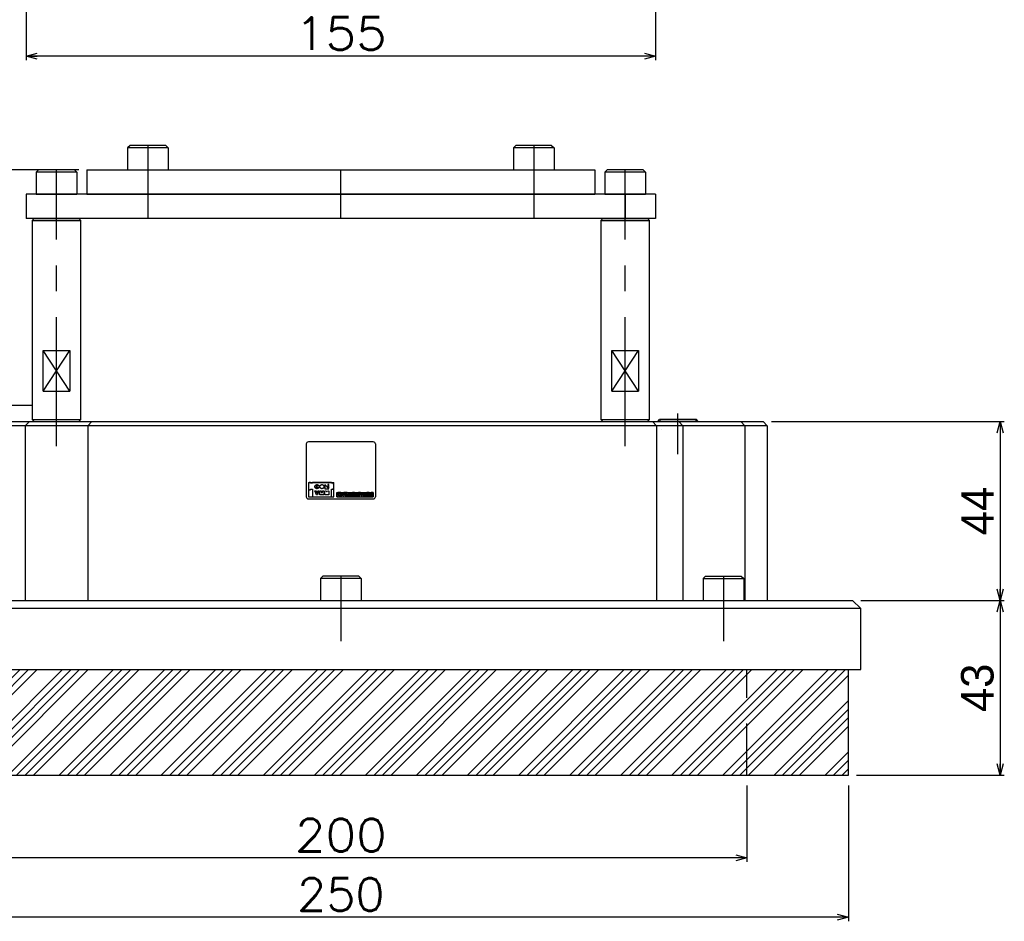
# Model space of a CAD drawing. Extents: x 0 to 1108, y 0 to 800.
# Tile 4 of 8: x 364 to 606, y 287 to 509. Entities that reach past the tile are written whole.
import ezdxf

# ---------------------------------------------------------------- set-up
doc = ezdxf.new("R2010")
doc.units = 0
doc.linetypes.add('CENTER', pattern=[50.8, 31.75, -6.35, 6.35, -6.35])
doc.linetypes.add('DASHED', pattern=[19.05, 12.7, -6.35])
doc.layers.get('0').update_dxf_attribs({"linetype": 'CONTINUOUS'})
doc.layers.get('DEFPOINTS').update_dxf_attribs({"linetype": 'CONTINUOUS'})
doc.layers.add('フレーム', color=151, linetype='CONTINUOUS')
doc.styles.add('MX_DIMTXSTY_3', font='txt.sh', dxfattribs={"width": 1.25, "bigfont": 'extfont'})
doc.styles.add('MX_DIMTXSTY_4', font='txt.sh', dxfattribs={"width": 1.1, "bigfont": 'extfont'})
doc.styles.add('MX_DIMTXSTY_8', font='txt.sh', dxfattribs={"width": 1.05, "bigfont": 'extfont'})
doc.styles.add('MX_NOTE_STANDARD', font='txt.sh', dxfattribs={"bigfont": 'extfont'})
doc.dimstyles.new('MXDIMSTYLE', dxfattribs={"dimtxt": 2.5, "dimasz": 2.5, "dimexe": 1, "dimexo": 1, "dimgap": 1.6, "dimtad": 1, "dimdsep": 46, "dimtxsty": 'MX_NOTE_STANDARD', "dimblk1": 'OPEN30', "dimblk2": 'OPEN30', "dimsah": 1, "dimcen": 2.5, "dimadec": 0, "dimazin": 0, "dimtfac": 1, "dimtmove": 0, "dimatfit": 3, "dimldrblk": 'OPEN30', "dimfxl": 1, "dimtzin": 0, "dimarcsym": 0})

# ---------------------------------------------------------------- blocks, each defined once
blk = doc.blocks.new('_OPEN30')
at = {"color": 0, "linetype": 'ByBlock', "lineweight": -2}
for p, q in [((-1, 0.267949), (0, 0)), ((0, 0), (-1, -0.267949)), ((0, 0), (-1, 0))]:
    blk.add_line(p, q, dxfattribs=at)
blk = doc.blocks.new('*D42')
at = {"color": 22, "linetype": 'CONTINUOUS'}
for p, q in [((317.626012, 320.476371), (317.626012, 287.017764)), ((567.626012, 320.476371), (567.626012, 287.017764)), ((567.626012, 288.017764), (317.626012, 288.017764))]:
    blk.add_line(p, q, dxfattribs=at)
at = {"layer": 'DEFPOINTS', "color": 0, "linetype": 'CONTINUOUS'}
for p in [(317.626012, 322.976371), (567.626012, 322.976371), (317.626012, 288.017764)]:
    blk.add_point(p, dxfattribs=at)
at = {"color": 22, "linetype": 'CONTINUOUS', "xscale": 2.77, "yscale": 2.77, "zscale": 2.77, "rotation": 180}
blk.add_blockref('_OPEN30', (317.626012, 288.017764), dxfattribs=at)
at = {"color": 22, "linetype": 'CONTINUOUS', "xscale": 2.77, "yscale": 2.77, "zscale": 2.77}
blk.add_blockref('_OPEN30', (567.626012, 288.017764), dxfattribs=at)
at = {"color": 22, "linetype": 'CONTINUOUS', "insert": (442.626012, 293.617764), "char_height": 8, "attachment_point": 5, "line_spacing_factor": 0.72, "style": 'MX_DIMTXSTY_8'}
blk.add_mtext('\\A1;250', dxfattribs=at)
blk = doc.blocks.new('*D43')
at = {"color": 22, "linetype": 'CONTINUOUS'}
for p, q in [((342.626012, 320.476371), (342.626012, 301.611143)), ((542.626012, 320.476371), (542.626012, 301.611143)), ((542.626012, 302.611143), (342.626012, 302.611143))]:
    blk.add_line(p, q, dxfattribs=at)
at = {"layer": 'DEFPOINTS', "color": 0, "linetype": 'CONTINUOUS'}
for p in [(342.626012, 322.976371), (542.626012, 322.976371), (342.626012, 302.611143)]:
    blk.add_point(p, dxfattribs=at)
at = {"color": 22, "linetype": 'CONTINUOUS', "xscale": 2.77, "yscale": 2.77, "zscale": 2.77, "rotation": 180}
blk.add_blockref('_OPEN30', (342.626012, 302.611143), dxfattribs=at)
at = {"color": 22, "linetype": 'CONTINUOUS', "xscale": 2.77, "yscale": 2.77, "zscale": 2.77}
blk.add_blockref('_OPEN30', (542.626012, 302.611143), dxfattribs=at)
at = {"color": 22, "linetype": 'CONTINUOUS', "insert": (442.626012, 308.211143), "char_height": 8, "attachment_point": 5, "line_spacing_factor": 0.72, "style": 'MX_DIMTXSTY_4'}
blk.add_mtext('\\A1;200', dxfattribs=at)
blk = doc.blocks.new('*D44')
at = {"color": 22, "linetype": 'CONTINUOUS'}
for p, q in [((378.126014, 471.976372), (263.092071, 471.976372)), ((264.092071, 322.976372), (264.092071, 471.976372)), ((315.62601, 322.976372), (263.092071, 322.976372))]:
    blk.add_line(p, q, dxfattribs=at)
at = {"layer": 'DEFPOINTS', "color": 0, "linetype": 'CONTINUOUS'}
for p in [(264.092071, 471.976372), (380.126014, 471.976372), (317.62601, 322.976372)]:
    blk.add_point(p, dxfattribs=at)
at = {"color": 22, "linetype": 'CONTINUOUS', "xscale": 2.77, "yscale": 2.77, "zscale": 2.77}
for p, rotation in [((264.092071, 471.976372), 90), ((264.092071, 322.976372), 270)]:
    blk.add_blockref('_OPEN30', p, dxfattribs=dict(at, rotation=rotation))
at = {"color": 22, "linetype": 'CONTINUOUS', "insert": (258.492071, 397.476372), "char_height": 8, "attachment_point": 5, "rotation": 90, "line_spacing_factor": 0.72, "style": 'MX_DIMTXSTY_3'}
blk.add_mtext('\\A1;(149)', dxfattribs=at)
blk = doc.blocks.new('*D45')
at = {"color": 22, "linetype": 'CONTINUOUS'}
for p, q in [((378.126013, 471.976372), (278.940138, 471.976372)), ((279.940138, 409.976374), (279.940138, 471.976372)), ((318.126013, 409.976374), (278.940138, 409.976374))]:
    blk.add_line(p, q, dxfattribs=at)
at = {"layer": 'DEFPOINTS', "color": 0, "linetype": 'CONTINUOUS'}
for p in [(279.940138, 471.976372), (380.126013, 471.976372), (320.126013, 409.976374)]:
    blk.add_point(p, dxfattribs=at)
at = {"color": 22, "linetype": 'CONTINUOUS', "xscale": 2.77, "yscale": 2.77, "zscale": 2.77}
for p, rotation in [((279.940138, 471.976372), 90), ((279.940138, 409.976374), 270)]:
    blk.add_blockref('_OPEN30', p, dxfattribs=dict(at, rotation=rotation))
at = {"color": 22, "linetype": 'CONTINUOUS', "insert": (274.340138, 440.976372), "char_height": 8, "attachment_point": 5, "rotation": 90, "line_spacing_factor": 0.72}
blk.add_mtext('\\A1;62', dxfattribs=at)
blk = doc.blocks.new('*D48')
at = {"color": 22, "linetype": 'CONTINUOUS'}
for p, q in [((570.62601, 365.976372), (605.977664, 365.976372)), ((604.977664, 365.976372), (604.977664, 322.97637)), ((569.62601, 322.97637), (605.977664, 322.97637))]:
    blk.add_line(p, q, dxfattribs=at)
at = {"layer": 'DEFPOINTS', "color": 0, "linetype": 'CONTINUOUS'}
for p in [(568.62601, 365.976372), (567.62601, 322.97637), (604.977664, 322.97637)]:
    blk.add_point(p, dxfattribs=at)
at = {"color": 22, "linetype": 'CONTINUOUS', "xscale": 2.77, "yscale": 2.77, "zscale": 2.77}
for p, rotation in [((604.977664, 365.976372), 90), ((604.977664, 322.97637), 270)]:
    blk.add_blockref('_OPEN30', p, dxfattribs=dict(at, rotation=rotation))
at = {"color": 22, "linetype": 'CONTINUOUS', "insert": (599.377664, 344.47637), "char_height": 8, "attachment_point": 5, "rotation": 90, "line_spacing_factor": 0.72}
blk.add_mtext('\\A1;43', dxfattribs=at)
blk = doc.blocks.new('*D49')
at = {"color": 22, "linetype": 'CONTINUOUS'}
for p, q in [((548.62601, 409.976372), (605.977664, 409.976372)), ((604.977664, 409.976372), (604.977664, 365.976372)), ((570.62601, 365.976372), (605.977664, 365.976372))]:
    blk.add_line(p, q, dxfattribs=at)
at = {"layer": 'DEFPOINTS', "color": 0, "linetype": 'CONTINUOUS'}
for p in [(546.62601, 409.976372), (568.62601, 365.976372), (604.977664, 365.976372)]:
    blk.add_point(p, dxfattribs=at)
at = {"color": 22, "linetype": 'CONTINUOUS', "xscale": 2.77, "yscale": 2.77, "zscale": 2.77}
for p, rotation in [((604.977664, 409.976372), 90), ((604.977664, 365.976372), 270)]:
    blk.add_blockref('_OPEN30', p, dxfattribs=dict(at, rotation=rotation))
at = {"color": 22, "linetype": 'CONTINUOUS', "insert": (599.377664, 387.976372), "char_height": 8, "attachment_point": 5, "rotation": 90, "line_spacing_factor": 0.72}
blk.add_mtext('\\A1;44', dxfattribs=at)
blk = doc.blocks.new('*D56')
at = {"color": 22, "linetype": 'CONTINUOUS'}
for p, q in [((365.126012, 546.368703), (365.126012, 498.909185)), ((520.126012, 546.368703), (520.126012, 498.909185)), ((520.126012, 499.909185), (365.126012, 499.909185))]:
    blk.add_line(p, q, dxfattribs=at)
at = {"layer": 'DEFPOINTS', "color": 0, "linetype": 'CONTINUOUS'}
for p in [(365.126012, 548.368703), (520.126012, 548.368703), (365.126012, 499.909185)]:
    blk.add_point(p, dxfattribs=at)
at = {"color": 22, "linetype": 'CONTINUOUS', "xscale": 2.77, "yscale": 2.77, "zscale": 2.77, "rotation": 180}
blk.add_blockref('_OPEN30', (365.126012, 499.909185), dxfattribs=at)
at = {"color": 22, "linetype": 'CONTINUOUS', "xscale": 2.77, "yscale": 2.77, "zscale": 2.77}
blk.add_blockref('_OPEN30', (520.126012, 499.909185), dxfattribs=at)
at = {"color": 22, "linetype": 'CONTINUOUS', "insert": (442.626012, 505.509185), "char_height": 8, "attachment_point": 5, "line_spacing_factor": 0.72, "style": 'MX_DIMTXSTY_4'}
blk.add_mtext('\\A1;155', dxfattribs=at)

msp = doc.modelspace()

# ---------------------------------------------------------------- hatches: boundary and pattern name
at = {"layer": 'フレーム', "linetype": 'CONTINUOUS'}
h = msp.add_hatch(color=7, dxfattribs=at)
edge = h.paths.add_edge_path()
edge.add_arc((441.953, 392.224), 0.324, 101.63129, 180, ccw=False)
edge.add_arc((442.265, 390.712), 1.868, 78.36871, 101.63129, ccw=False)
edge.add_arc((442.576, 392.224), 0.324, 0, 78.36871, ccw=False)
edge.add_line((442.9, 392.224), (442.9, 392.119))
edge.add_line((442.9, 392.119), (442.377, 392.119))
edge.add_line((442.377, 392.119), (442.377, 392.338))
edge.add_line((442.377, 392.338), (442.165, 392.338))
edge.add_line((442.165, 392.338), (442.165, 391.728))
edge.add_line((442.165, 391.728), (442.377, 391.728))
edge.add_line((442.377, 391.728), (442.377, 391.977))
edge.add_line((442.377, 391.977), (442.9, 391.977))
edge.add_line((442.9, 391.977), (442.9, 391.834))
edge.add_arc((442.576, 391.834), 0.324, -78.36871, 0, ccw=False)
edge.add_arc((442.265, 393.347), 1.868, 258.36871, 281.63129, ccw=False)
edge.add_arc((441.953, 391.834), 0.324, 180, 258.36871, ccw=False)
edge.add_line((441.63, 391.834), (441.63, 392.224))
h = msp.add_hatch(color=7, dxfattribs=at)
edge = h.paths.add_edge_path()
edge.add_arc((443.439, 392.221), 0.324, 102.24526, 180, ccw=False)
edge.add_arc((443.766, 390.712), 1.868, 77.75474, 102.24526, ccw=False)
edge.add_arc((444.094, 392.221), 0.324, 0, 77.75474, ccw=False)
edge.add_line((444.418, 392.221), (444.418, 391.838))
edge.add_arc((444.094, 391.838), 0.324, -77.75474, 0, ccw=False)
edge.add_arc((443.766, 393.347), 1.868, 257.75474, 282.24526, ccw=False)
edge.add_arc((443.439, 391.838), 0.324, 180, 257.75474, ccw=False)
edge.add_line((443.115, 391.838), (443.115, 392.221))
h.paths.add_polyline_path([(443.85, 392.338), (443.663, 392.338), (443.663, 391.728), (443.85, 391.728)])
for points in [[(444.582, 392.55), (445.204, 392.55), (445.528, 392.099), (445.528, 392.55), (445.951, 392.55), (445.951, 391.509), (445.349, 391.509), (445, 391.982), (445, 391.509), (444.582, 391.509)], [(446.083, 392.55), (446.643, 392.55), (446.81, 391.808), (447.009, 392.55), (447.457, 392.55), (447.109, 391.509), (446.424, 391.509)], [(449.015, 392.55), (449.63, 392.55), (449.834, 392.126), (450.068, 392.55), (450.626, 392.55), (450.626, 391.509), (450.091, 391.509), (450.091, 391.87), (449.904, 391.509), (449.63, 391.509), (449.403, 391.921), (449.403, 391.509), (449.015, 391.509)]]:
    msp.add_hatch(color=7, dxfattribs=at).paths.add_polyline_path(points)
h = msp.add_hatch(color=7, dxfattribs=at)
edge = h.paths.add_edge_path()
edge.add_line((447.597, 392.55), (448.157, 392.55))
edge.add_line((448.157, 392.55), (448.157, 391.758))
edge.add_line((448.157, 391.758), (448.351, 391.758))
edge.add_line((448.351, 391.758), (448.351, 392.55))
edge.add_line((448.351, 392.55), (448.817, 392.55))
edge.add_line((448.817, 392.55), (448.817, 391.833))
edge.add_arc((448.518, 391.833), 0.299, -77.52422, 0, ccw=False)
edge.add_arc((448.176, 393.377), 1.88, 259.7657, 282.47578, ccw=False)
edge.add_arc((447.895, 391.82), 0.299, 180, 259.7657, ccw=False)
edge.add_line((447.597, 391.82), (447.597, 392.55))
h = msp.add_hatch(dxfattribs=at)
h.set_pattern_fill('ANSI34', scale=0.46667, style=0)
h.paths.add_polyline_path([(567.626, 348.976), (317.626, 348.976), (317.626, 322.976), (567.626, 322.976)])

# ---------------------------------------------------------------- linework, layer by layer
at = {"layer": 'フレーム', "color": 254, "linetype": 'CONTINUOUS'}
for p, q in [((390.726, 477.976), (390.126, 477.376)), ((399.526, 477.976), (390.726, 477.976)), ((399.526, 477.976), (400.126, 477.376)), ((485.726, 477.976), (485.126, 477.376)), ((494.526, 477.976), (485.726, 477.976)), ((494.526, 477.976), (495.126, 477.376)), ((400.126, 477.376), (390.126, 477.376)), ((390.126, 477.376), (390.126, 471.976)), ((400.126, 477.376), (400.126, 471.976)), ((495.126, 477.376), (485.126, 477.376)), ((485.126, 477.376), (485.126, 471.976)), ((495.126, 477.376), (495.126, 471.976)), ((368.226, 471.976), (367.626, 471.376)), ((377.626, 471.376), (367.626, 471.376)), ((367.626, 471.376), (367.626, 465.976)), ((377.026, 471.976), (368.226, 471.976)), ((377.026, 471.976), (377.626, 471.376)), ((377.626, 471.376), (377.626, 465.976)), ((380.126, 471.976), (380.126, 465.976)), ((380.126, 471.976), (505.126, 471.976)), ((390.126, 471.976), (400.126, 471.976)), ((485.126, 471.976), (495.126, 471.976)), ((505.126, 471.976), (505.126, 465.976)), ((508.226, 471.976), (507.626, 471.376)), ((517.626, 471.376), (507.626, 471.376)), ((507.626, 471.376), (507.626, 465.976)), ((517.026, 471.976), (508.226, 471.976)), ((517.026, 471.976), (517.626, 471.376)), ((517.626, 471.376), (517.626, 465.976)), ((520.126, 465.976), (365.126, 465.976)), ((365.126, 465.976), (365.126, 459.976)), ((367.626, 465.976), (377.626, 465.976)), ((380.126, 465.976), (505.126, 465.976)), ((507.626, 465.976), (517.626, 465.976)), ((520.126, 465.976), (520.126, 459.976)), ((520.126, 459.976), (365.126, 459.976)), ((367.126, 459.976), (366.626, 459.476)), ((366.626, 459.476), (366.626, 410.476)), ((366.626, 459.476), (378.626, 459.476)), ((367.126, 459.976), (378.126, 459.976)), ((378.626, 459.476), (378.126, 459.976)), ((378.626, 410.476), (378.626, 459.476)), ((507.126, 459.976), (506.626, 459.476)), ((506.626, 459.476), (506.626, 410.476)), ((506.626, 459.476), (518.626, 459.476)), ((507.126, 459.976), (518.126, 459.976)), ((518.626, 459.476), (518.126, 459.976)), ((518.626, 410.476), (518.626, 459.476)), ((369.309, 417.476), (369.309, 427.476)), ((369.309, 427.476), (375.943, 427.476)), ((375.943, 427.476), (375.943, 417.476)), ((509.309, 417.476), (509.309, 427.476)), ((509.309, 427.476), (515.943, 427.476)), ((515.943, 427.476), (515.943, 417.476)), ((369.309, 417.476), (375.943, 417.476)), ((509.309, 417.476), (515.943, 417.476)), ((366.626, 413.976), (314.626, 413.976)), ((314.626, 409.976), (546.626, 409.976)), ((341.626, 409.976), (367.126, 409.976)), ((365.932, 409.976), (364.932, 408.976)), ((366.626, 410.476), (367.126, 409.976)), ((366.626, 410.476), (378.626, 410.476)), ((367.126, 409.976), (378.126, 409.976)), ((378.126, 409.976), (378.626, 410.476)), ((381.32, 409.976), (380.32, 408.976)), ((506.626, 410.476), (507.126, 409.976)), ((506.626, 410.476), (518.626, 410.476)), ((507.126, 409.976), (518.126, 409.976)), ((518.126, 409.976), (518.626, 410.476)), ((520.32, 408.976), (519.32, 409.976)), ((520.643, 409.976), (521.084, 410.475)), ((530.609, 409.976), (520.643, 409.976)), ((530.168, 410.475), (521.084, 410.475)), ((526.82, 408.976), (525.82, 409.976)), ((530.609, 409.976), (530.168, 410.475)), ((542.126, 408.976), (541.126, 409.976)), ((547.626, 408.976), (546.626, 409.976)), ((547.626, 408.976), (315.895, 408.976)), ((364.932, 408.976), (364.932, 365.976)), ((380.32, 408.976), (380.32, 365.976)), ((520.32, 408.976), (520.32, 365.976)), ((526.82, 408.976), (526.82, 365.976)), ((542.126, 408.976), (542.126, 365.976)), ((547.626, 408.976), (547.626, 365.976)), ((450.626, 404.979), (434.626, 404.979)), ((434.126, 404.479), (434.126, 391.479)), ((451.126, 404.479), (451.126, 391.479)), ((434.626, 390.979), (450.626, 390.979)), ((438.226, 371.976), (437.626, 371.376)), ((437.626, 371.376), (437.626, 365.976)), ((447.626, 371.376), (437.626, 371.376)), ((447.026, 371.976), (438.226, 371.976)), ((447.026, 371.976), (447.626, 371.376)), ((447.626, 371.376), (447.626, 365.976)), ((532.42, 371.976), (531.82, 371.376)), ((531.82, 371.376), (531.82, 365.976)), ((531.82, 371.376), (541.82, 371.376)), ((532.42, 371.976), (541.22, 371.976)), ((541.22, 371.976), (541.82, 371.376)), ((541.82, 371.376), (541.82, 365.976)), ((314.626, 365.976), (568.626, 365.976)), ((570.626, 363.976), (327.979, 363.976)), ((568.626, 365.976), (570.626, 363.976)), ((570.626, 348.976), (570.626, 363.976)), ((314.626, 348.976), (570.626, 348.976)), ((567.626, 322.976), (567.626, 348.976)), ((317.626, 322.976), (567.626, 322.976))]:
    msp.add_line(p, q, dxfattribs=at)
at = {"layer": 'フレーム', "color": 22, "linetype": 'CENTER'}
for p, q in [((395.126, 477.976), (395.126, 459.976)), ((490.126, 477.976), (490.126, 459.976)), ((372.626, 403.976), (372.626, 471.976)), ((442.626, 459.976), (442.626, 471.976)), ((512.626, 403.976), (512.626, 471.976)), ((512.626, 465.976), (512.626, 459.976)), ((525.626, 401.976), (525.626, 411.976)), ((442.626, 371.976), (442.626, 355.976)), ((536.82, 371.976), (536.82, 355.976))]:
    msp.add_line(p, q, dxfattribs=at)
at = {"layer": 'フレーム', "color": 7, "linetype": 'CONTINUOUS'}
for p, q in [((369.309, 417.476), (375.943, 427.476)), ((375.943, 417.476), (369.309, 427.476)), ((509.309, 417.476), (515.943, 427.476)), ((515.943, 417.476), (509.309, 427.476)), ((521.194, 410.475), (521.226, 409.976)), ((530.058, 410.475), (530.026, 409.976)), ((441.63, 392.224), (441.63, 391.834)), ((442.165, 392.338), (442.377, 392.338)), ((442.165, 391.728), (442.165, 392.338)), ((442.377, 391.728), (442.165, 391.728)), ((442.377, 392.338), (442.377, 392.119)), ((442.377, 392.119), (442.9, 392.119)), ((442.9, 391.977), (442.377, 391.977)), ((442.377, 391.977), (442.377, 391.728)), ((442.9, 392.119), (442.9, 392.224)), ((442.9, 391.834), (442.9, 391.977)), ((443.115, 391.838), (443.115, 392.221)), ((443.85, 392.338), (443.663, 392.338)), ((443.663, 392.338), (443.663, 391.728)), ((443.663, 391.728), (443.85, 391.728)), ((443.85, 391.728), (443.85, 392.338)), ((444.418, 392.221), (444.418, 391.838)), ((444.582, 392.55), (444.582, 391.509)), ((444.582, 392.55), (445.204, 392.55)), ((444.582, 391.509), (445, 391.509)), ((445.349, 391.509), (445, 391.982)), ((445, 391.509), (445, 391.982)), ((445.204, 392.55), (445.528, 392.099)), ((445.951, 391.509), (445.349, 391.509)), ((445.951, 392.55), (445.528, 392.55)), ((445.528, 392.55), (445.528, 392.099)), ((445.951, 392.55), (445.951, 391.509)), ((446.083, 392.55), (446.424, 391.509)), ((446.083, 392.55), (446.643, 392.55)), ((446.424, 391.509), (447.109, 391.509)), ((446.643, 392.55), (446.81, 391.808)), ((446.81, 391.808), (447.009, 392.55)), ((447.457, 392.55), (447.009, 392.55)), ((447.109, 391.509), (447.457, 392.55)), ((447.597, 391.82), (447.597, 392.55)), ((447.597, 392.55), (448.157, 392.55)), ((448.157, 391.758), (448.157, 392.55)), ((448.351, 391.758), (448.157, 391.758)), ((448.351, 392.55), (448.817, 392.55)), ((448.351, 392.55), (448.351, 391.758)), ((448.817, 392.55), (448.817, 391.833)), ((449.015, 392.55), (449.015, 391.509)), ((449.63, 392.55), (449.015, 392.55)), ((449.015, 391.509), (449.411, 391.509)), ((449.403, 391.921), (449.63, 391.509)), ((449.403, 391.509), (449.403, 391.921)), ((449.63, 392.55), (449.834, 392.126)), ((449.904, 391.509), (449.63, 391.509)), ((449.834, 392.126), (450.068, 392.55)), ((449.904, 391.509), (450.091, 391.87)), ((450.626, 392.55), (450.068, 392.55)), ((450.091, 391.509), (450.091, 391.87)), ((450.091, 391.509), (450.626, 391.509)), ((450.626, 391.509), (450.626, 392.55))]:
    msp.add_line(p, q, dxfattribs=at)
at = {"layer": 'フレーム', "color": 7, "linetype": 'DASHED'}
for p, q in [((521.626, 407.974), (521.626, 407.98)), ((434.626, 394.979), (440.876, 394.979)), ((434.626, 394.979), (434.626, 391.479)), ((440.876, 391.479), (440.876, 394.979)), ((434.626, 391.479), (440.876, 391.479)), ((441.63, 392.58), (450.626, 392.58)), ((441.63, 391.479), (441.63, 392.58)), ((441.63, 391.479), (450.626, 391.479)), ((450.626, 392.58), (450.626, 391.479)), ((450.626, 391.479), (450.626, 392.48)), ((542.626, 322.976), (542.626, 348.976))]:
    msp.add_line(p, q, dxfattribs=at)
at = {"layer": 'フレーム', "color": 7, "linetype": 'CONTINUOUS'}
for points in [[(436.245, 392.979), (436.541, 392.979), (436.747, 392.329), (436.959, 392.979), (437.245, 392.979), (436.905, 391.979), (436.595, 391.979)], [(437.436, 392.978), (437.791, 392.978), (437.791, 392.519), (438.078, 392.519), (438.078, 392.978), (438.434, 392.978), (438.434, 391.98), (437.436, 391.98)], [(438.683, 394.479), (438.683, 393.479), (439.683, 393.479)], [(439.4, 394.479), (439.4, 394.431), (439.4, 394.383), (439.4, 394.254), (439.4, 394.163), (439.4, 393.929), (439.683, 393.647), (439.683, 394.163), (439.683, 394.254), (439.683, 394.383), (439.683, 394.431), (439.683, 394.479)]]:
    msp.add_lwpolyline(points, close=True, dxfattribs=at)
msp.add_lwpolyline([(439.567, 393.527), (439.567, 393.527)], dxfattribs=at)
at = {"layer": 'フレーム', "color": 254, "linetype": 'CONTINUOUS'}
for centre, start, end in [((434.626, 404.479), 90, 180), ((450.626, 404.479), 0, 90), ((434.626, 391.479), 180, 270), ((450.626, 391.479), 270, 0)]:
    msp.add_arc(centre, 0.5, start, end, dxfattribs=at)
at = {"layer": 'フレーム', "color": 7, "linetype": 'CONTINUOUS'}
for centre, radius, start, end in [((441.953, 392.224), 0.324, 101.63129, 180), ((441.953, 391.834), 0.324, 180, 258.36871), ((442.265, 390.712), 1.868, 78.36871, 101.63129), ((442.265, 393.347), 1.868, 258.36871, 281.63129), ((442.576, 392.224), 0.324, 0, 78.36871), ((442.576, 391.834), 0.324, 281.63129, 0), ((443.439, 392.221), 0.324, 102.24526, 180), ((443.439, 391.838), 0.324, 180, 257.75474), ((443.766, 390.712), 1.868, 77.75474, 102.24526), ((443.766, 393.347), 1.868, 257.75474, 282.24526), ((444.094, 392.221), 0.324, 0, 77.75474), ((444.094, 391.838), 0.324, 282.24526, 0), ((447.895, 391.82), 0.299, 180, 259.7657), ((448.176, 393.377), 1.88, 259.7657, 282.47578), ((448.518, 391.833), 0.299, 282.47578, 0)]:
    msp.add_arc(centre, radius, start, end, dxfattribs=at)
for points, start_tangent, end_tangent in [([(434.91, 394.979), (434.879, 394.977), (434.849, 394.972), (434.82, 394.965), (434.793, 394.954), (434.767, 394.94), (434.742, 394.924), (434.72, 394.906), (434.699, 394.885), (434.681, 394.863), (434.665, 394.838), (434.651, 394.812), (434.64, 394.785), (434.633, 394.756), (434.628, 394.726), (434.626, 394.695)], (-0.7071068, -0.7071068), (-0.7071068, -0.7071068)), ([(434.626, 394.695), (434.626, 394.68), (434.626, 394.637), (434.626, 394.571), (434.626, 394.486), (434.626, 394.387), (434.626, 394.276), (434.626, 394.16), (434.626, 394.041), (434.626, 393.924), (434.626, 393.814), (434.626, 393.714), (434.626, 393.629), (434.626, 393.563), (434.626, 393.52), (434.626, 393.505)], (0, -1), (0, -1)), ([(434.626, 393.505), (434.628, 393.474), (434.633, 393.444), (434.64, 393.416), (434.651, 393.388), (434.665, 393.362), (434.681, 393.338), (434.699, 393.315), (434.72, 393.294), (434.742, 393.276), (434.767, 393.26), (434.793, 393.247), (434.82, 393.236), (434.849, 393.228), (434.879, 393.223), (434.91, 393.221)], (0.7071068, -0.7071068), (0.7071068, -0.7071068)), ([(435.194, 394.979), (435.191, 394.979), (435.18, 394.979), (435.165, 394.979), (435.144, 394.979), (435.121, 394.979), (435.094, 394.979), (435.066, 394.979), (435.038, 394.979), (435.01, 394.979), (434.984, 394.979), (434.96, 394.979), (434.94, 394.979), (434.924, 394.979), (434.914, 394.979), (434.91, 394.979)], (-1, 0), (-1, 0)), ([(434.91, 393.221), (434.914, 393.221), (434.924, 393.221), (434.94, 393.221), (434.96, 393.221), (434.984, 393.221), (435.01, 393.221), (435.038, 393.221), (435.066, 393.221), (435.094, 393.221), (435.121, 393.221), (435.144, 393.221), (435.165, 393.221), (435.18, 393.221), (435.191, 393.221), (435.194, 393.221)], (1, 0), (1, 0)), ([(435.194, 394.81), (435.194, 394.813), (435.194, 394.819), (435.194, 394.828), (435.194, 394.84), (435.194, 394.854), (435.194, 394.87), (435.194, 394.886), (435.194, 394.903), (435.194, 394.92), (435.194, 394.935), (435.194, 394.949), (435.194, 394.961), (435.194, 394.971), (435.194, 394.977), (435.194, 394.979)], (0, 1), (0, 1)), ([(435.62, 394.81), (435.615, 394.81), (435.6, 394.81), (435.576, 394.81), (435.546, 394.81), (435.51, 394.81), (435.47, 394.81), (435.429, 394.81), (435.386, 394.81), (435.344, 394.81), (435.305, 394.81), (435.269, 394.81), (435.239, 394.81), (435.215, 394.81), (435.2, 394.81), (435.194, 394.81)], (-1, 0), (-1, 0)), ([(435.194, 393.39), (435.2, 393.39), (435.215, 393.39), (435.239, 393.39), (435.269, 393.39), (435.305, 393.39), (435.344, 393.39), (435.386, 393.39), (435.429, 393.39), (435.47, 393.39), (435.51, 393.39), (435.546, 393.39), (435.576, 393.39), (435.6, 393.39), (435.615, 393.39), (435.62, 393.39)], (1, 0), (1, 0)), ([(435.194, 393.221), (435.194, 393.223), (435.194, 393.229), (435.194, 393.239), (435.194, 393.251), (435.194, 393.265), (435.194, 393.281), (435.194, 393.297), (435.194, 393.314), (435.194, 393.331), (435.194, 393.346), (435.194, 393.36), (435.194, 393.372), (435.194, 393.382), (435.194, 393.388), (435.194, 393.39)], (0, 1), (0, 1)), ([(435.62, 394.979), (435.62, 394.977), (435.62, 394.971), (435.62, 394.961), (435.62, 394.949), (435.62, 394.935), (435.62, 394.92), (435.62, 394.903), (435.62, 394.886), (435.62, 394.87), (435.62, 394.854), (435.62, 394.84), (435.62, 394.828), (435.62, 394.819), (435.62, 394.813), (435.62, 394.81)], (0, -1), (0, -1)), ([(440.308, 394.979), (440.248, 394.979), (440.08, 394.979), (439.82, 394.979), (439.486, 394.979), (439.093, 394.979), (438.658, 394.979), (438.198, 394.979), (437.73, 394.979), (437.27, 394.979), (436.836, 394.979), (436.443, 394.979), (436.108, 394.979), (435.848, 394.979), (435.68, 394.979), (435.62, 394.979)], (-1, 0), (-1, 0)), ([(435.62, 393.39), (435.62, 393.366), (435.62, 393.297), (435.62, 393.191), (435.62, 393.055), (435.62, 392.894), (435.62, 392.717), (435.62, 392.53), (435.62, 392.339), (435.62, 392.152), (435.62, 391.974), (435.62, 391.814), (435.62, 391.678), (435.62, 391.572), (435.62, 391.503), (435.62, 391.479)], (0, -1), (0, -1)), ([(437.205, 393.783), (437.195, 393.76), (437.183, 393.737), (437.17, 393.715), (437.156, 393.693), (437.141, 393.673), (437.125, 393.653), (437.108, 393.634), (437.09, 393.616), (437.071, 393.599), (437.051, 393.583), (437.031, 393.568), (437.009, 393.554), (436.987, 393.541), (436.965, 393.529), (436.941, 393.519), (436.89, 393.5), (436.838, 393.487), (436.786, 393.48), (436.734, 393.479), (436.682, 393.483), (436.632, 393.492), (436.582, 393.506), (436.535, 393.525), (436.49, 393.549), (436.447, 393.578), (436.407, 393.61), (436.371, 393.648), (436.338, 393.689), (436.309, 393.734), (436.285, 393.783), (436.267, 393.834), (436.254, 393.886), (436.247, 393.939), (436.245, 393.991), (436.249, 394.042), (436.259, 394.093), (436.273, 394.142), (436.292, 394.189), (436.316, 394.235), (436.344, 394.277), (436.377, 394.317), (436.414, 394.354), (436.455, 394.386), (436.501, 394.415), (436.55, 394.439), (436.562, 394.444), (436.575, 394.449), (436.588, 394.454), (436.601, 394.458), (436.614, 394.461), (436.627, 394.465), (436.64, 394.468), (436.653, 394.47), (436.666, 394.473), (436.679, 394.475), (436.692, 394.476), (436.705, 394.477), (436.718, 394.478), (436.731, 394.479), (436.744, 394.479), (436.783, 394.478), (436.821, 394.473), (436.859, 394.466), (436.896, 394.456), (436.932, 394.443), (436.967, 394.427), (437.001, 394.409), (437.033, 394.388), (437.064, 394.364), (437.093, 394.338), (437.12, 394.31), (437.145, 394.28), (437.168, 394.247), (437.188, 394.212), (437.205, 394.175)], (-0.097316, -0.9952535), (-0.097316, -0.9952535)), ([(436.928, 394.118), (436.916, 394.144), (436.902, 394.167), (436.886, 394.188), (436.869, 394.207), (436.851, 394.222), (436.831, 394.235), (436.811, 394.246), (436.79, 394.253), (436.769, 394.258), (436.748, 394.26), (436.726, 394.259), (436.704, 394.254), (436.683, 394.247), (436.661, 394.237), (436.641, 394.223), (436.622, 394.206), (436.604, 394.187), (436.588, 394.166), (436.575, 394.144), (436.563, 394.119), (436.553, 394.094), (436.545, 394.067), (436.54, 394.039), (436.536, 394.011), (436.535, 393.982), (436.536, 393.953), (436.539, 393.924), (436.544, 393.895), (436.552, 393.867), (436.562, 393.84), (436.575, 393.814), (436.589, 393.79), (436.605, 393.77), (436.622, 393.751), (436.64, 393.735), (436.659, 393.722), (436.679, 393.712), (436.7, 393.704), (436.722, 393.7), (436.743, 393.698), (436.765, 393.699), (436.787, 393.703), (436.808, 393.711), (436.829, 393.721), (436.85, 393.735), (436.856, 393.74), (436.863, 393.745), (436.869, 393.751), (436.875, 393.757), (436.881, 393.763), (436.886, 393.77), (436.892, 393.777), (436.897, 393.784), (436.902, 393.791), (436.907, 393.799), (436.912, 393.806), (436.916, 393.814), (436.92, 393.823), (436.924, 393.831), (436.928, 393.84)], (0.2114673, 0.9773851), (0.2114673, 0.9773851)), ([(437.205, 394.175), (437.202, 394.174), (437.192, 394.172), (437.176, 394.169), (437.157, 394.165), (437.133, 394.16), (437.108, 394.155), (437.081, 394.149), (437.053, 394.144), (437.026, 394.138), (437, 394.133), (436.977, 394.128), (436.957, 394.124), (436.942, 394.121), (436.932, 394.119), (436.928, 394.118)], (-0.9798285, -0.1998403), (-0.9798285, -0.1998403)), ([(436.928, 393.84), (436.932, 393.839), (436.942, 393.837), (436.957, 393.834), (436.977, 393.83), (437, 393.825), (437.026, 393.82), (437.053, 393.814), (437.081, 393.809), (437.108, 393.803), (437.133, 393.798), (437.157, 393.793), (437.176, 393.789), (437.192, 393.786), (437.202, 393.784), (437.205, 393.783)], (0.9798285, -0.1998403), (0.9798285, -0.1998403)), ([(438.464, 393.979), (438.461, 394.033), (438.452, 394.086), (438.438, 394.137), (438.419, 394.185), (438.395, 394.231), (438.367, 394.274), (438.335, 394.314), (438.299, 394.35), (438.259, 394.382), (438.216, 394.41), (438.17, 394.434), (438.122, 394.453), (438.071, 394.467), (438.018, 394.475), (437.964, 394.478), (437.91, 394.475), (437.857, 394.467), (437.806, 394.453), (437.758, 394.434), (437.712, 394.41), (437.669, 394.382), (437.629, 394.35), (437.593, 394.314), (437.561, 394.274), (437.533, 394.231), (437.509, 394.185), (437.49, 394.137), (437.476, 394.086), (437.468, 394.033), (437.465, 393.979), (437.468, 393.924), (437.476, 393.872), (437.49, 393.821), (437.509, 393.773), (437.533, 393.727), (437.561, 393.684), (437.593, 393.644), (437.629, 393.608), (437.669, 393.576), (437.712, 393.548), (437.758, 393.524), (437.806, 393.505), (437.857, 393.491), (437.91, 393.482), (437.964, 393.479), (438.018, 393.482), (438.071, 393.491), (438.122, 393.505), (438.17, 393.524), (438.216, 393.548), (438.259, 393.576), (438.299, 393.608), (438.335, 393.644), (438.367, 393.684), (438.395, 393.727), (438.419, 393.773), (438.438, 393.821), (438.452, 393.872), (438.461, 393.924), (438.464, 393.979)], (0, 1), (0, 1)), ([(438.683, 392.737), (438.683, 392.742), (438.684, 392.747), (438.685, 392.752), (438.686, 392.757), (438.687, 392.763), (438.688, 392.767), (438.69, 392.772), (438.692, 392.777), (438.695, 392.782), (438.697, 392.786), (438.7, 392.791), (438.703, 392.795), (438.706, 392.799), (438.71, 392.803), (438.713, 392.807)], (0.3952957, 0.9185539), (0.3952957, 0.9185539)), ([(438.683, 391.979), (438.683, 391.989), (438.683, 392.016), (438.683, 392.058), (438.683, 392.112), (438.683, 392.176), (438.683, 392.246), (438.683, 392.32), (438.683, 392.396), (438.683, 392.47), (438.683, 392.54), (438.683, 392.604), (438.683, 392.658), (438.683, 392.7), (438.683, 392.727), (438.683, 392.737)], (0, 1), (0, 1)), ([(438.713, 392.807), (438.715, 392.808), (438.719, 392.813), (438.725, 392.82), (438.734, 392.83), (438.743, 392.841), (438.754, 392.853), (438.765, 392.866), (438.777, 392.879), (438.788, 392.892), (438.799, 392.904), (438.808, 392.915), (438.817, 392.925), (438.823, 392.932), (438.827, 392.937), (438.829, 392.938)], (0.6582015, 0.7528418), (0.6582015, 0.7528418)), ([(438.829, 392.938), (438.829, 392.938), (438.829, 392.939), (438.83, 392.94), (438.831, 392.941), (438.832, 392.942), (438.833, 392.943), (438.834, 392.944), (438.835, 392.946), (438.836, 392.947), (438.837, 392.948), (438.838, 392.95), (438.839, 392.95), (438.84, 392.951), (438.84, 392.952), (438.84, 392.952)], (0.6582015, 0.7528418), (0.6582015, 0.7528418)), ([(438.84, 392.952), (438.841, 392.952), (438.842, 392.953), (438.842, 392.954), (438.843, 392.954), (438.843, 392.955), (438.844, 392.955), (438.845, 392.956), (438.845, 392.956), (438.846, 392.957), (438.847, 392.957), (438.847, 392.958), (438.848, 392.958), (438.849, 392.959), (438.849, 392.959), (438.85, 392.96), (438.859, 392.965), (438.868, 392.97), (438.877, 392.974), (438.887, 392.976), (438.897, 392.978), (438.907, 392.978), (438.917, 392.978), (438.926, 392.976), (438.936, 392.974), (438.945, 392.97), (438.954, 392.966), (438.962, 392.96), (438.97, 392.954), (438.978, 392.947), (438.984, 392.939)], (0.7790794, 0.6269253), (0.7790794, 0.6269253)), ([(438.984, 392.939), (438.986, 392.936), (438.992, 392.93), (439.001, 392.92), (439.012, 392.907), (439.026, 392.892), (439.04, 392.875), (439.056, 392.857), (439.072, 392.839), (439.088, 392.821), (439.103, 392.804), (439.116, 392.788), (439.127, 392.775), (439.136, 392.765), (439.142, 392.759), (439.144, 392.756)], (0.6587251, -0.7523837), (0.6587251, -0.7523837)), ([(439.144, 392.756), (439.146, 392.754), (439.148, 392.752), (439.15, 392.75), (439.152, 392.748), (439.155, 392.746), (439.157, 392.744), (439.16, 392.743), (439.162, 392.741), (439.165, 392.74), (439.168, 392.739), (439.171, 392.738), (439.174, 392.738), (439.177, 392.737), (439.18, 392.737), (439.183, 392.737), (439.186, 392.737), (439.189, 392.737), (439.192, 392.738), (439.195, 392.738), (439.198, 392.739), (439.2, 392.74), (439.203, 392.741), (439.206, 392.743), (439.208, 392.744), (439.211, 392.746), (439.213, 392.748), (439.216, 392.75), (439.218, 392.752), (439.22, 392.754), (439.222, 392.756)], (1, 0), (1, 0)), ([(439.222, 392.756), (439.224, 392.759), (439.229, 392.765), (439.238, 392.775), (439.25, 392.788), (439.263, 392.804), (439.278, 392.821), (439.293, 392.839), (439.309, 392.857), (439.325, 392.875), (439.34, 392.892), (439.353, 392.907), (439.365, 392.92), (439.374, 392.93), (439.379, 392.936), (439.381, 392.939)], (0.6587251, 0.7523837), (0.6587251, 0.7523837)), ([(439.381, 392.939), (439.382, 392.939), (439.382, 392.94), (439.383, 392.941), (439.383, 392.941), (439.384, 392.942), (439.384, 392.943), (439.385, 392.943), (439.385, 392.944), (439.386, 392.945), (439.386, 392.945), (439.387, 392.946), (439.387, 392.946), (439.388, 392.947), (439.389, 392.948), (439.389, 392.948), (439.397, 392.955), (439.405, 392.962), (439.414, 392.967), (439.423, 392.971), (439.432, 392.974), (439.442, 392.977), (439.451, 392.978), (439.461, 392.978), (439.471, 392.977), (439.481, 392.976), (439.49, 392.973), (439.5, 392.969), (439.509, 392.964), (439.517, 392.959), (439.525, 392.952)], (0.6528035, 0.7575273), (0.6528035, 0.7575273)), ([(439.525, 392.952), (439.525, 392.952), (439.526, 392.951), (439.526, 392.95), (439.527, 392.95), (439.528, 392.948), (439.529, 392.947), (439.53, 392.946), (439.532, 392.944), (439.533, 392.943), (439.534, 392.942), (439.535, 392.941), (439.536, 392.94), (439.536, 392.939), (439.537, 392.938), (439.537, 392.938)], (0.6582015, -0.7528418), (0.6582015, -0.7528418)), ([(439.537, 392.938), (439.539, 392.937), (439.543, 392.932), (439.549, 392.925), (439.557, 392.915), (439.567, 392.904), (439.578, 392.892), (439.589, 392.879), (439.6, 392.866), (439.612, 392.853), (439.622, 392.841), (439.632, 392.83), (439.64, 392.82), (439.647, 392.813), (439.651, 392.808), (439.652, 392.807)], (0.6582015, -0.7528418), (0.6582015, -0.7528418)), ([(439.652, 392.807), (439.656, 392.803), (439.659, 392.799), (439.663, 392.795), (439.666, 392.791), (439.669, 392.786), (439.671, 392.782), (439.673, 392.777), (439.675, 392.772), (439.677, 392.767), (439.679, 392.763), (439.68, 392.757), (439.681, 392.752), (439.682, 392.747), (439.682, 392.742), (439.682, 392.737)], (0.3952957, -0.9185539), (0.3952957, -0.9185539)), ([(439.682, 392.737), (439.682, 392.727), (439.682, 392.7), (439.682, 392.658), (439.682, 392.604), (439.682, 392.54), (439.682, 392.47), (439.682, 392.396), (439.682, 392.32), (439.682, 392.246), (439.682, 392.176), (439.682, 392.112), (439.682, 392.058), (439.682, 392.016), (439.682, 391.989), (439.682, 391.979)], (0, -1), (0, -1)), ([(440.308, 394.81), (440.308, 394.813), (440.308, 394.819), (440.308, 394.828), (440.308, 394.84), (440.308, 394.854), (440.308, 394.87), (440.308, 394.886), (440.308, 394.903), (440.308, 394.92), (440.308, 394.935), (440.308, 394.949), (440.308, 394.961), (440.308, 394.971), (440.308, 394.977), (440.308, 394.979)], (0, 1), (0, 1)), ([(440.592, 394.81), (440.588, 394.81), (440.578, 394.81), (440.562, 394.81), (440.542, 394.81), (440.518, 394.81), (440.492, 394.81), (440.464, 394.81), (440.436, 394.81), (440.408, 394.81), (440.381, 394.81), (440.358, 394.81), (440.337, 394.81), (440.322, 394.81), (440.311, 394.81), (440.308, 394.81)], (-1, 0), (-1, 0)), ([(440.308, 393.39), (440.311, 393.39), (440.322, 393.39), (440.337, 393.39), (440.358, 393.39), (440.381, 393.39), (440.408, 393.39), (440.436, 393.39), (440.464, 393.39), (440.492, 393.39), (440.518, 393.39), (440.542, 393.39), (440.562, 393.39), (440.578, 393.39), (440.588, 393.39), (440.592, 393.39)], (1, 0), (1, 0)), ([(440.308, 391.479), (440.308, 391.503), (440.308, 391.572), (440.308, 391.678), (440.308, 391.814), (440.308, 391.974), (440.308, 392.152), (440.308, 392.339), (440.308, 392.53), (440.308, 392.717), (440.308, 392.894), (440.308, 393.055), (440.308, 393.191), (440.308, 393.297), (440.308, 393.366), (440.308, 393.39)], (0, 1), (0, 1)), ([(440.876, 394.526), (440.874, 394.557), (440.869, 394.587), (440.861, 394.616), (440.851, 394.644), (440.837, 394.67), (440.821, 394.694), (440.803, 394.717), (440.782, 394.737), (440.76, 394.756), (440.735, 394.772), (440.709, 394.785), (440.682, 394.796), (440.653, 394.804), (440.623, 394.809), (440.592, 394.81)], (-0.7071068, 0.7071068), (-0.7071068, 0.7071068)), ([(440.592, 393.39), (440.623, 393.392), (440.653, 393.396), (440.682, 393.404), (440.709, 393.415), (440.735, 393.429), (440.76, 393.445), (440.782, 393.463), (440.803, 393.484), (440.821, 393.506), (440.837, 393.531), (440.851, 393.557), (440.861, 393.584), (440.869, 393.613), (440.874, 393.643), (440.876, 393.674)], (0.7071068, 0.7071068), (0.7071068, 0.7071068)), ([(440.876, 393.674), (440.876, 393.685), (440.876, 393.715), (440.876, 393.763), (440.876, 393.823), (440.876, 393.895), (440.876, 393.974), (440.876, 394.058), (440.876, 394.143), (440.876, 394.226), (440.876, 394.305), (440.876, 394.377), (440.876, 394.438), (440.876, 394.485), (440.876, 394.515), (440.876, 394.526)], (0, 1), (0, 1)), ([(435.62, 391.479), (435.626, 391.479), (435.641, 391.479), (435.664, 391.479), (435.693, 391.479), (435.728, 391.479), (435.767, 391.479), (435.808, 391.479), (435.849, 391.479), (435.89, 391.479), (435.928, 391.479), (435.963, 391.479), (435.993, 391.479), (436.016, 391.479), (436.031, 391.479), (436.036, 391.479)], (1, 0), (1, 0)), ([(436.036, 391.479), (436.037, 391.479), (436.037, 391.479), (436.038, 391.479), (436.039, 391.479), (436.04, 391.479), (436.042, 391.479), (436.043, 391.479), (436.045, 391.479), (436.046, 391.479), (436.048, 391.479), (436.049, 391.479), (436.05, 391.479), (436.051, 391.479), (436.052, 391.479), (436.052, 391.479)], (1, 0), (1, 0)), ([(436.052, 391.479), (436.057, 391.479), (436.072, 391.479), (436.095, 391.479), (436.126, 391.479), (436.161, 391.479), (436.2, 391.479), (436.241, 391.479), (436.283, 391.479), (436.324, 391.479), (436.363, 391.479), (436.399, 391.479), (436.429, 391.479), (436.452, 391.479), (436.467, 391.479), (436.472, 391.479)], (1, 0), (1, 0)), ([(436.472, 391.479), (436.473, 391.479), (436.473, 391.479), (436.474, 391.479), (436.476, 391.479), (436.477, 391.479), (436.479, 391.479), (436.481, 391.479), (436.482, 391.479), (436.484, 391.479), (436.486, 391.479), (436.487, 391.479), (436.489, 391.479), (436.49, 391.479), (436.49, 391.479), (436.49, 391.479)], (1, 0), (1, 0)), ([(436.49, 391.479), (436.495, 391.479), (436.506, 391.479), (436.524, 391.479), (436.548, 391.479), (436.575, 391.479), (436.605, 391.479), (436.637, 391.479), (436.67, 391.479), (436.702, 391.479), (436.732, 391.479), (436.759, 391.479), (436.782, 391.479), (436.801, 391.479), (436.812, 391.479), (436.816, 391.479)], (1, 0), (1, 0)), ([(436.816, 391.479), (436.818, 391.479), (436.822, 391.479), (436.828, 391.479), (436.836, 391.479), (436.845, 391.479), (436.855, 391.479), (436.866, 391.479), (436.877, 391.479), (436.888, 391.479), (436.898, 391.479), (436.907, 391.479), (436.915, 391.479), (436.921, 391.479), (436.925, 391.479), (436.927, 391.479)], (1, 0), (1, 0)), ([(436.927, 391.479), (436.931, 391.479), (436.942, 391.479), (436.961, 391.479), (436.984, 391.479), (437.012, 391.479), (437.042, 391.479), (437.074, 391.479), (437.107, 391.479), (437.139, 391.479), (437.17, 391.479), (437.197, 391.479), (437.221, 391.479), (437.239, 391.479), (437.251, 391.479), (437.255, 391.479)], (1, 0), (1, 0)), ([(437.255, 391.479), (437.255, 391.479), (437.256, 391.479), (437.257, 391.479), (437.258, 391.479), (437.259, 391.479), (437.26, 391.479), (437.262, 391.479), (437.264, 391.479), (437.265, 391.479), (437.266, 391.479), (437.268, 391.479), (437.269, 391.479), (437.27, 391.479), (437.27, 391.479), (437.27, 391.479)], (1, 0), (1, 0)), ([(437.27, 391.479), (437.276, 391.479), (437.291, 391.479), (437.314, 391.479), (437.344, 391.479), (437.38, 391.479), (437.419, 391.479), (437.46, 391.479), (437.502, 391.479), (437.543, 391.479), (437.582, 391.479), (437.617, 391.479), (437.647, 391.479), (437.671, 391.479), (437.686, 391.479), (437.691, 391.479)], (1, 0), (1, 0)), ([(437.691, 391.479), (437.691, 391.479), (437.692, 391.479), (437.693, 391.479), (437.694, 391.479), (437.696, 391.479), (437.698, 391.479), (437.699, 391.479), (437.701, 391.479), (437.703, 391.479), (437.705, 391.479), (437.706, 391.479), (437.707, 391.479), (437.708, 391.479), (437.709, 391.479), (437.709, 391.479)], (1, 0), (1, 0)), ([(437.709, 391.479), (437.714, 391.479), (437.726, 391.479), (437.745, 391.479), (437.77, 391.479), (437.8, 391.479), (437.832, 391.479), (437.866, 391.479), (437.901, 391.479), (437.935, 391.479), (437.968, 391.479), (437.997, 391.479), (438.022, 391.479), (438.041, 391.479), (438.054, 391.479), (438.058, 391.479)], (1, 0), (1, 0)), ([(438.058, 391.479), (438.059, 391.479), (438.062, 391.479), (438.067, 391.479), (438.073, 391.479), (438.081, 391.479), (438.089, 391.479), (438.097, 391.479), (438.106, 391.479), (438.115, 391.479), (438.123, 391.479), (438.13, 391.479), (438.136, 391.479), (438.141, 391.479), (438.144, 391.479), (438.145, 391.479)], (1, 0), (1, 0)), ([(438.145, 391.479), (438.15, 391.479), (438.162, 391.479), (438.182, 391.479), (438.207, 391.479), (438.236, 391.479), (438.269, 391.479), (438.303, 391.479), (438.339, 391.479), (438.373, 391.479), (438.406, 391.479), (438.435, 391.479), (438.46, 391.479), (438.48, 391.479), (438.492, 391.479), (438.497, 391.479)], (1, 0), (1, 0)), ([(438.497, 391.479), (438.497, 391.479), (438.497, 391.479), (438.498, 391.479), (438.499, 391.479), (438.501, 391.479), (438.502, 391.479), (438.504, 391.479), (438.505, 391.479), (438.507, 391.479), (438.508, 391.479), (438.509, 391.479), (438.51, 391.479), (438.511, 391.479), (438.512, 391.479), (438.512, 391.479)], (1, 0), (1, 0)), ([(438.512, 391.479), (438.517, 391.479), (438.533, 391.479), (438.556, 391.479), (438.586, 391.479), (438.621, 391.479), (438.66, 391.479), (438.701, 391.479), (438.743, 391.479), (438.785, 391.479), (438.824, 391.479), (438.859, 391.479), (438.889, 391.479), (438.912, 391.479), (438.927, 391.479), (438.933, 391.479)], (1, 0), (1, 0)), ([(439.682, 391.979), (439.67, 391.979), (439.634, 391.979), (439.578, 391.979), (439.507, 391.979), (439.423, 391.979), (439.331, 391.979), (439.233, 391.979), (439.133, 391.979), (439.035, 391.979), (438.942, 391.979), (438.859, 391.979), (438.787, 391.979), (438.732, 391.979), (438.696, 391.979), (438.683, 391.979)], (-1, 0), (-1, 0)), ([(438.933, 391.479), (438.933, 391.479), (438.934, 391.479), (438.935, 391.479), (438.936, 391.479), (438.937, 391.479), (438.939, 391.479), (438.941, 391.479), (438.943, 391.479), (438.944, 391.479), (438.946, 391.479), (438.948, 391.479), (438.949, 391.479), (438.95, 391.479), (438.951, 391.479), (438.951, 391.479)], (1, 0), (1, 0)), ([(438.951, 391.479), (438.951, 391.479), (438.953, 391.479), (438.956, 391.479), (438.96, 391.479), (438.964, 391.479), (438.969, 391.479), (438.974, 391.479), (438.979, 391.479), (438.984, 391.479), (438.988, 391.479), (438.993, 391.479), (438.996, 391.479), (438.999, 391.479), (439.001, 391.479), (439.002, 391.479)], (1, 0), (1, 0)), ([(439.002, 391.479), (439.007, 391.479), (439.02, 391.479), (439.042, 391.479), (439.069, 391.479), (439.101, 391.479), (439.137, 391.479), (439.175, 391.479), (439.213, 391.479), (439.251, 391.479), (439.287, 391.479), (439.319, 391.479), (439.347, 391.479), (439.368, 391.479), (439.382, 391.479), (439.387, 391.479)], (1, 0), (1, 0)), ([(439.387, 391.479), (439.388, 391.479), (439.389, 391.479), (439.392, 391.479), (439.396, 391.479), (439.401, 391.479), (439.406, 391.479), (439.411, 391.479), (439.416, 391.479), (439.421, 391.479), (439.426, 391.479), (439.431, 391.479), (439.435, 391.479), (439.438, 391.479), (439.44, 391.479), (439.44, 391.479)], (1, 0), (1, 0)), ([(439.44, 391.479), (439.44, 391.479), (439.441, 391.479), (439.442, 391.479), (439.443, 391.479), (439.444, 391.479), (439.446, 391.479), (439.447, 391.479), (439.449, 391.479), (439.45, 391.479), (439.452, 391.479), (439.453, 391.479), (439.454, 391.479), (439.455, 391.479), (439.455, 391.479), (439.456, 391.479)], (1, 0), (1, 0)), ([(439.456, 391.479), (439.461, 391.479), (439.476, 391.479), (439.499, 391.479), (439.529, 391.479), (439.565, 391.479), (439.604, 391.479), (439.645, 391.479), (439.687, 391.479), (439.728, 391.479), (439.767, 391.479), (439.803, 391.479), (439.833, 391.479), (439.856, 391.479), (439.871, 391.479), (439.876, 391.479)], (1, 0), (1, 0)), ([(439.876, 391.479), (439.877, 391.479), (439.877, 391.479), (439.878, 391.479), (439.88, 391.479), (439.881, 391.479), (439.883, 391.479), (439.884, 391.479), (439.886, 391.479), (439.888, 391.479), (439.89, 391.479), (439.891, 391.479), (439.893, 391.479), (439.893, 391.479), (439.894, 391.479), (439.894, 391.479)], (1, 0), (1, 0)), ([(439.894, 391.479), (439.9, 391.479), (439.914, 391.479), (439.937, 391.479), (439.967, 391.479), (440.002, 391.479), (440.04, 391.479), (440.08, 391.479), (440.122, 391.479), (440.162, 391.479), (440.201, 391.479), (440.235, 391.479), (440.265, 391.479), (440.288, 391.479), (440.303, 391.479), (440.308, 391.479)], (1, 0), (1, 0))]:
    msp.add_spline(points, degree=3, dxfattribs=dict(at, start_tangent=start_tangent, end_tangent=end_tangent))

# ---------------------------------------------------------------- dimensions: what is measured, and where the dimension line sits
at = {"layer": 'フレーム', "color": 22, "linetype": 'CONTINUOUS'}
for base, p1, p2, override, picture, middle in [((365.126, 499.909), (520.126, 548.369), (365.126, 548.369), {"dimtxt": 8, "dimasz": 2.77, "dimexo": 2, "dimtxsty": 'MX_DIMTXSTY_4', "dimtzin": 8}, '*D56', (442.626, 499.909)), ((317.626, 288.018), (567.626, 322.976), (317.626, 322.976), {"dimtxt": 8, "dimasz": 2.77, "dimexo": 2.5, "dimtxsty": 'MX_DIMTXSTY_8', "dimtzin": 8}, '*D42', (442.626, 288.018)), ((342.626, 302.611), (542.626, 322.976), (342.626, 322.976), {"dimtxt": 8, "dimasz": 2.77, "dimexo": 2.5, "dimtxsty": 'MX_DIMTXSTY_4', "dimtzin": 8}, '*D43', (442.626, 302.611))]:
    dim = msp.add_linear_dim(base=base, p1=p1, p2=p2, text='\\A1;<>', dimstyle='MXDIMSTYLE', override=override, dxfattribs=at)
    dim.commit()
    dim.dimension.update_dxf_attribs({"geometry": picture, "text_midpoint": middle, "dimtype": 128})
for base, p1, p2, text, override, picture, middle in [((264.092, 471.976), (317.626, 322.976), (380.126, 471.976), '\\A1;(<>)', {"dimtxt": 8, "dimasz": 2.77, "dimexo": 2, "dimtxsty": 'MX_DIMTXSTY_3', "dimtzin": 8}, '*D44', (264.092, 397.476)), ((279.94, 471.976), (320.126, 409.976), (380.126, 471.976), '\\A1;<>', {"dimtxt": 8, "dimasz": 2.77, "dimexo": 2, "dimtzin": 8}, '*D45', (279.94, 440.976)), ((604.978, 365.976), (546.626, 409.976), (568.626, 365.976), '\\A1;<>', {"dimtxt": 8, "dimasz": 2.77, "dimexo": 2, "dimtzin": 8}, '*D49', (604.978, 387.976)), ((604.978, 322.976), (568.626, 365.976), (567.626, 322.976), '\\A1;<>', {"dimtxt": 8, "dimasz": 2.77, "dimexo": 2, "dimtzin": 8}, '*D48', (604.978, 344.476))]:
    dim = msp.add_linear_dim(base=base, p1=p1, p2=p2, angle=90, text=text, dimstyle='MXDIMSTYLE', override=override, dxfattribs=at)
    dim.commit()
    dim.dimension.update_dxf_attribs({"geometry": picture, "text_midpoint": middle, "dimtype": 128})

doc.saveas('drawing.dxf')
